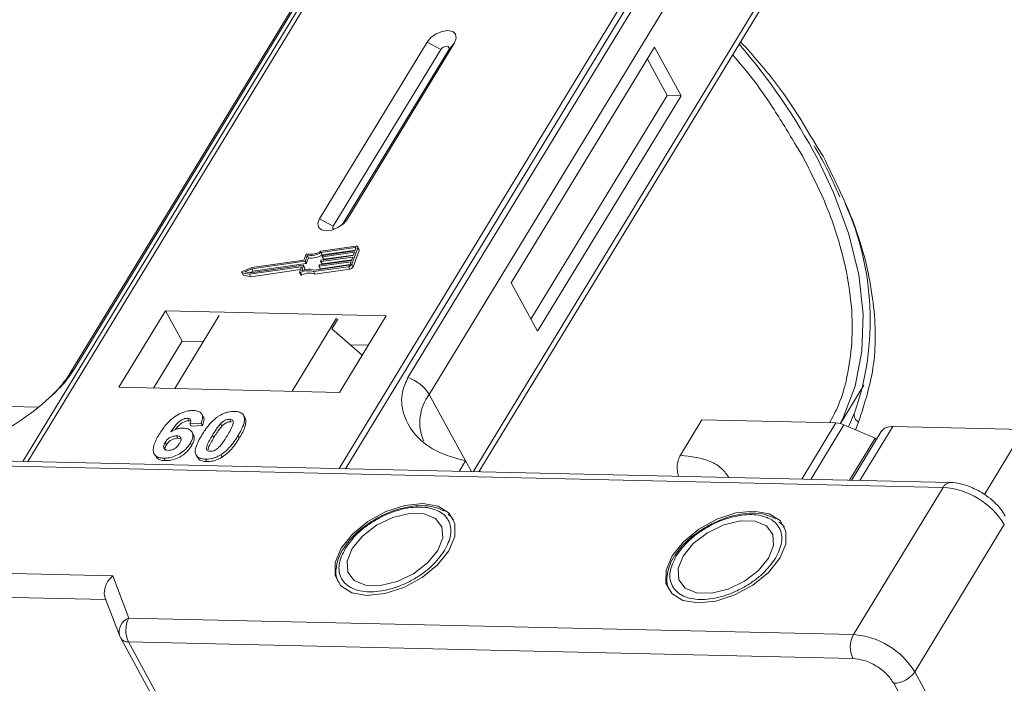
# Model space of a CAD drawing. Header units: millimetres. Extents: x 207 to 1682, y 260 to 1293.
# Tile 68 of 84: x 1186 to 1237, y 1176 to 1210. Entities that reach past the tile are written whole.
import ezdxf

# ---------------------------------------------------------------- set-up
doc = ezdxf.new("R2010")
doc.units = ezdxf.units.MM

msp = doc.modelspace()

# ---------------------------------------------------------------- linework, layer by layer
at = {"color": 7, "linetype": 'Continuous', "lineweight": 15}
for p, q in [((1207.489, 1223.034), (1185.7, 1187.225)), ((1185.969, 1187.219), (1207.775, 1223.055)), ((1223.992, 1222.683), (1202.186, 1186.846)), ((1202.519, 1186.839), (1224.308, 1222.648)), ((1188.366, 1191.989), (1203.679, 1217.155)), ((1203.465, 1216.968), (1188.152, 1191.803)), ((1221.083, 1216.756), (1205.77, 1191.59)), ((1206.878, 1190.713), (1222.191, 1215.878)), ((1224.432, 1211.781), (1209.163, 1186.686)), ((1209.46, 1186.679), (1224.466, 1211.34)), ((1206.762, 1209.075), (1201.159, 1199.868)), ((1202.596, 1199.835), (1208.198, 1209.042)), ((1206.762, 1209.075), (1207.482, 1208.685)), ((1208.198, 1209.042), (1207.892, 1208.676)), ((1207.482, 1208.685), (1201.88, 1199.478)), ((1202.34, 1199.552), (1207.892, 1208.676)), ((1218.614, 1208.803), (1211.144, 1196.527)), ((1219.994, 1206.282), (1218.614, 1208.803)), ((1219.275, 1206.298), (1218.241, 1208.189)), ((1212.179, 1194.636), (1219.275, 1206.298)), ((1212.524, 1194.006), (1219.994, 1206.282)), ((1219.994, 1206.282), (1219.275, 1206.298)), ((1226.006, 1203.656), (1226.319, 1203.147)), ((1227.397, 1203.122), (1227.096, 1203.589)), ((1227.999, 1201.588), (1228.269, 1201.004)), ((1201.88, 1199.478), (1201.159, 1199.868)), ((1202.596, 1199.835), (1202.407, 1199.61)), ((1203.052, 1198.435), (1201.236, 1198.177)), ((1203.027, 1198.364), (1201.239, 1198.11)), ((1201.308, 1197.984), (1203.021, 1198.227)), ((1201.349, 1197.958), (1203.009, 1198.193)), ((1202.846, 1197.497), (1203.152, 1198.348)), ((1202.915, 1197.371), (1203.221, 1198.222)), ((1203.009, 1198.193), (1203.06, 1198.335)), ((1203.053, 1198.316), (1203.027, 1198.364)), ((1203.219, 1198.277), (1203.15, 1198.403)), ((1203.152, 1198.348), (1203.221, 1198.222)), ((1200.395, 1197.654), (1197.635, 1197.262)), ((1200.351, 1197.715), (1197.642, 1197.33)), ((1200.45, 1197.989), (1200.351, 1197.715)), ((1200.464, 1197.528), (1200.395, 1197.654)), ((1200.522, 1197.949), (1200.424, 1197.675)), ((1200.493, 1197.549), (1200.424, 1197.675)), ((1200.493, 1197.549), (1200.591, 1197.823)), ((1200.591, 1197.823), (1200.522, 1197.949)), ((1202.805, 1197.626), (1201.145, 1197.39)), ((1201.17, 1197.461), (1202.831, 1197.697)), ((1201.218, 1197.653), (1201.23, 1197.688)), ((1201.218, 1197.644), (1201.287, 1197.518)), ((1202.894, 1197.874), (1201.234, 1197.638)), ((1201.303, 1197.512), (1201.234, 1197.638)), ((1201.308, 1197.984), (1201.239, 1198.11)), ((1201.26, 1197.709), (1202.92, 1197.945)), ((1201.303, 1197.512), (1202.843, 1197.731)), ((1201.307, 1197.901), (1201.319, 1197.937)), ((1201.307, 1197.892), (1201.376, 1197.766)), ((1202.984, 1198.122), (1201.323, 1197.887)), ((1201.392, 1197.761), (1201.323, 1197.887)), ((1201.392, 1197.761), (1202.932, 1197.979)), ((1202.754, 1197.484), (1202.805, 1197.626)), ((1202.831, 1197.697), (1202.894, 1197.874)), ((1202.92, 1197.945), (1202.984, 1198.122)), ((1197.642, 1197.33), (1197.15, 1197.123)), ((1197.635, 1197.262), (1197.274, 1197.11)), ((1197.515, 1196.976), (1200.201, 1197.357)), ((1197.518, 1197.058), (1197.704, 1197.136)), ((1197.559, 1197.049), (1200.318, 1197.441)), ((1197.584, 1196.849), (1200.173, 1197.217)), ((1197.704, 1197.136), (1197.635, 1197.262)), ((1197.704, 1197.136), (1200.464, 1197.528)), ((1200.218, 1197.343), (1200.125, 1197.086)), ((1200.214, 1197.333), (1200.201, 1197.357)), ((1200.335, 1197.426), (1200.236, 1197.152)), ((1200.403, 1197.31), (1200.334, 1197.436)), ((1200.404, 1197.3), (1200.335, 1197.426)), ((1200.366, 1197.195), (1200.404, 1197.3)), ((1200.854, 1197.113), (1202.67, 1197.371)), ((1200.923, 1196.987), (1200.854, 1197.113)), ((1200.908, 1197.188), (1202.696, 1197.442)), ((1200.923, 1196.987), (1202.739, 1197.245)), ((1201.128, 1197.405), (1201.141, 1197.44)), ((1201.129, 1197.395), (1201.198, 1197.269)), ((1201.214, 1197.264), (1201.145, 1197.39)), ((1201.214, 1197.264), (1202.754, 1197.483)), ((1202.67, 1197.371), (1202.739, 1197.245)), ((1202.915, 1197.371), (1202.846, 1197.497)), ((1197.111, 1197.068), (1197.18, 1196.942)), ((1197.127, 1197.058), (1197.515, 1196.976)), ((1197.196, 1196.932), (1197.127, 1197.058)), ((1197.196, 1196.932), (1197.584, 1196.849)), ((1197.274, 1197.11), (1197.559, 1197.049)), ((1197.584, 1196.849), (1197.515, 1196.976)), ((1200.126, 1197.068), (1200.195, 1196.942)), ((1200.248, 1196.937), (1200.179, 1197.063)), ((1211.144, 1196.527), (1212.524, 1194.006)), ((1193.143, 1195.073), (1190.716, 1191.084)), ((1204.636, 1194.81), (1193.143, 1195.073)), ((1193.143, 1195.073), (1194.006, 1193.497)), ((1195.941, 1194.822), (1193.625, 1191.017)), ((1199.731, 1190.877), (1202.046, 1194.682)), ((1202.109, 1194.628), (1201.81, 1194.137)), ((1202.209, 1190.82), (1204.636, 1194.81)), ((1201.81, 1194.137), (1203.392, 1192.764)), ((1194.006, 1193.497), (1192.512, 1191.042)), ((1195.119, 1193.472), (1194.006, 1193.497)), ((1203.703, 1193.275), (1202.779, 1193.296)), ((1190.716, 1191.084), (1202.209, 1190.82)), ((1228.3, 1189.19), (1229.52, 1191.195)), ((1206.878, 1190.713), (1208.774, 1187.246)), ((1186.475, 1190.055), (1183.977, 1190.113)), ((1194.28, 1189.467), (1194.349, 1189.341)), ((1195.103, 1189.555), (1195.034, 1189.681)), ((1197.164, 1189.677), (1197.158, 1189.688)), ((1197.237, 1189.558), (1197.306, 1189.432)), ((1229.028, 1189.752), (1228.723, 1189.025)), ((1229.048, 1189.791), (1229.028, 1189.752)), ((1194.999, 1189.215), (1194.415, 1189.176)), ((1194.415, 1189.176), (1194.484, 1189.05)), ((1194.484, 1189.05), (1195.067, 1189.089)), ((1194.999, 1189.215), (1195.067, 1189.089)), ((1196.081, 1189.057), (1196.012, 1189.183)), ((1196.484, 1189.416), (1196.553, 1189.29)), ((1219.96, 1187.544), (1221.08, 1189.386)), ((1221.08, 1189.386), (1228.064, 1189.226)), ((1228.064, 1189.226), (1226.28, 1186.294)), ((1228.483, 1189.127), (1226.752, 1186.283)), ((1228.483, 1189.127), (1230.114, 1188.432)), ((1229.079, 1188.873), (1229.247, 1189.275)), ((1229.317, 1186.224), (1231.026, 1189.033)), ((1237.85, 1188.876), (1231.026, 1189.033)), ((1193.715, 1188.554), (1193.784, 1188.428)), ((1194.593, 1188.608), (1194.524, 1188.734)), ((1195.589, 1188.59), (1195.658, 1188.464)), ((1196.915, 1188.56), (1196.984, 1188.433)), ((1228.778, 1186.236), (1230.114, 1188.432)), ((1230.416, 1188.774), (1228.87, 1186.234)), ((1230.158, 1188.35), (1230.114, 1188.432)), ((1237.85, 1188.876), (1235.797, 1185.502)), ((1193.117, 1188.21), (1193.186, 1188.084)), ((1194.436, 1188.169), (1194.505, 1188.042)), ((1192.551, 1187.619), (1192.62, 1187.492)), ((1193.045, 1187.389), (1193.114, 1187.263)), ((1194.739, 1187.552), (1194.808, 1187.426)), ((1196.027, 1187.573), (1196.096, 1187.447)), ((1234.01, 1186.116), (1182.952, 1187.288)), ((1183.049, 1187.028), (1233.645, 1185.867)), ((1195.22, 1187.339), (1195.289, 1187.213)), ((1208.774, 1187.246), (1208.444, 1186.703)), ((1208.774, 1187.246), (1209.08, 1186.688)), ((1233.645, 1185.867), (1228.976, 1178.194)), ((1208.052, 1184.293), (1207.856, 1184.468)), ((1208.082, 1184.273), (1208.15, 1184.182)), ((1225.292, 1183.897), (1225.096, 1184.072)), ((1225.322, 1183.878), (1225.39, 1183.787)), ((1232.166, 1176.254), (1236.834, 1183.926)), ((1202.556, 1182.878), (1202.449, 1182.727)), ((1219.796, 1182.483), (1219.688, 1182.331)), ((1190.389, 1181.258), (1164.917, 1181.842)), ((1191.236, 1179.06), (1190.389, 1181.258)), ((1164.889, 1180.598), (1190.024, 1180.022)), ((1189.997, 1180.093), (1190.76, 1178.113)), ((1228.976, 1178.194), (1191.236, 1179.06)), ((1190.793, 1178.043), (1190.76, 1178.113)), ((1190.793, 1178.043), (1190.809, 1178.008)), ((1190.809, 1178.008), (1213.226, 1137.033)), ((1191.208, 1177.816), (1228.948, 1176.95)), ((1191.208, 1177.816), (1213.625, 1136.841)), ((1253.203, 1137.8), (1232.166, 1176.254)), ((1231.074, 1175.656), (1252.112, 1137.203))]:
    msp.add_line(p, q, dxfattribs=at)
at = {"color": 7, "linetype": 'Continuous', "lineweight": 15, "flags": 128}
for points in [[(1208.198, 1209.042), (1208.287, 1209.279), (1208.252, 1209.481), (1208.1, 1209.62), (1207.854, 1209.673), (1207.55, 1209.632), (1207.236, 1209.505), (1206.959, 1209.309), (1206.762, 1209.075)], [(1207.892, 1208.676), (1207.917, 1208.743), (1207.907, 1208.801), (1207.864, 1208.84), (1207.793, 1208.856), (1207.707, 1208.844), (1207.618, 1208.808), (1207.539, 1208.752), (1207.482, 1208.685)], [(1228.282, 1189.195), (1228.415, 1189.457), (1229.06, 1191.138), (1229.418, 1192.96), (1229.484, 1194.904), (1229.257, 1196.947), (1228.741, 1199.067), (1227.941, 1201.241), (1227.097, 1203.012)], [(1201.159, 1199.868), (1201.071, 1199.632), (1201.106, 1199.43), (1201.258, 1199.291), (1201.504, 1199.238), (1201.808, 1199.279), (1202.122, 1199.406), (1202.399, 1199.602), (1202.596, 1199.835)], [(1201.88, 1199.478), (1201.855, 1199.411), (1201.865, 1199.353), (1201.908, 1199.314), (1201.913, 1199.312)], [(1203.06, 1198.335), (1203.062, 1198.342), (1203.061, 1198.348), (1203.059, 1198.354), (1203.056, 1198.358), (1203.05, 1198.362), (1203.043, 1198.364), (1203.036, 1198.365), (1203.027, 1198.364)], [(1203.052, 1198.435), (1203.078, 1198.437), (1203.102, 1198.434), (1203.122, 1198.428), (1203.138, 1198.418), (1203.15, 1198.404), (1203.156, 1198.387), (1203.156, 1198.369), (1203.152, 1198.348)], [(1201.234, 1197.638), (1201.23, 1197.638), (1201.226, 1197.638), (1201.222, 1197.64), (1201.22, 1197.641), (1201.218, 1197.644), (1201.217, 1197.646), (1201.217, 1197.649), (1201.218, 1197.653)], [(1201.323, 1197.887), (1201.319, 1197.886), (1201.315, 1197.887), (1201.312, 1197.888), (1201.309, 1197.889), (1201.307, 1197.892), (1201.306, 1197.895), (1201.306, 1197.898), (1201.307, 1197.901)], [(1197.127, 1197.058), (1197.117, 1197.062), (1197.111, 1197.068), (1197.109, 1197.077), (1197.111, 1197.086), (1197.116, 1197.097), (1197.125, 1197.107), (1197.137, 1197.116), (1197.15, 1197.123)], [(1200.201, 1197.357), (1200.205, 1197.357), (1200.209, 1197.357), (1200.213, 1197.356), (1200.215, 1197.354), (1200.217, 1197.352), (1200.218, 1197.349), (1200.218, 1197.346), (1200.218, 1197.343)], [(1200.318, 1197.441), (1200.322, 1197.441), (1200.326, 1197.441), (1200.33, 1197.44), (1200.332, 1197.438), (1200.334, 1197.436), (1200.335, 1197.433), (1200.335, 1197.43), (1200.335, 1197.426)], [(1201.145, 1197.39), (1201.141, 1197.39), (1201.137, 1197.39), (1201.133, 1197.391), (1201.131, 1197.393), (1201.129, 1197.395), (1201.128, 1197.398), (1201.128, 1197.401), (1201.128, 1197.405)], [(1200.179, 1197.063), (1200.168, 1197.059), (1200.156, 1197.057), (1200.145, 1197.057), (1200.136, 1197.059), (1200.129, 1197.063), (1200.125, 1197.07), (1200.124, 1197.077), (1200.125, 1197.086)], [(1200.195, 1196.942), (1200.198, 1196.937), (1200.205, 1196.933), (1200.214, 1196.931), (1200.225, 1196.931), (1200.236, 1196.933), (1200.248, 1196.937)], [(1206.549, 1185.026), (1205.612, 1184.929), (1204.624, 1184.607), (1203.682, 1184.091), (1202.878, 1183.433), (1202.291, 1182.696), (1201.978, 1181.954), (1201.97, 1181.277), (1202.267, 1180.733), (1202.841, 1180.375), (1203.636, 1180.238), (1204.573, 1180.336), (1205.561, 1180.658), (1206.503, 1181.173), (1207.307, 1181.831), (1207.894, 1182.568), (1208.207, 1183.311), (1208.215, 1183.987), (1207.917, 1184.531), (1207.343, 1184.889), (1206.549, 1185.026)], [(1202.866, 1182.683), (1202.604, 1182.029), (1202.642, 1181.448), (1202.976, 1181.01), (1203.565, 1180.767), (1204.339, 1180.749), (1205.203, 1180.959), (1206.054, 1181.37), (1206.789, 1181.933), (1207.319, 1182.581), (1207.581, 1183.235), (1207.542, 1183.816), (1207.208, 1184.254), (1206.619, 1184.497), (1205.846, 1184.515), (1204.982, 1184.306), (1204.131, 1183.894), (1203.396, 1183.331), (1202.866, 1182.683)], [(1223.788, 1184.63), (1222.851, 1184.533), (1221.864, 1184.211), (1220.922, 1183.696), (1220.118, 1183.037), (1219.53, 1182.301), (1219.217, 1181.558), (1219.209, 1180.882), (1219.507, 1180.338), (1220.081, 1179.98), (1220.875, 1179.843), (1221.812, 1179.94), (1222.8, 1180.262), (1223.742, 1180.778), (1224.546, 1181.436), (1225.133, 1182.172), (1225.446, 1182.915), (1225.454, 1183.592), (1225.157, 1184.135), (1224.583, 1184.493), (1223.788, 1184.63)], [(1220.105, 1182.288), (1219.843, 1181.634), (1219.882, 1181.053), (1220.216, 1180.614), (1220.805, 1180.372), (1221.578, 1180.354), (1222.442, 1180.563), (1223.293, 1180.974), (1224.028, 1181.538), (1224.559, 1182.185), (1224.82, 1182.839), (1224.782, 1183.421), (1224.448, 1183.859), (1223.859, 1184.102), (1223.085, 1184.119), (1222.221, 1183.91), (1221.37, 1183.499), (1220.635, 1182.935), (1220.105, 1182.288)]]:
    msp.add_lwpolyline(points, dxfattribs=at)
at = {"color": 7, "linetype": 'Continuous', "lineweight": 15}
for centre, radius, start, end in [((1198.307, 1187.688), 32.614, 28.0253, 40.7284), ((1215.127, 1194.586), 14.723, 340.9924, 24.3504), ((1200.693, 1199.014), 0.998, 260.3986, 302.9491), ((1203.16, 1198.248), 0.0661, 336.9348, 26.0002), ((1200.39, 1197.692), 0.0381, 277.4207, 333.8527), ((1200.516, 1197.958), 0.0736, 81.7629, 154.647), ((1200.636, 1199.117), 1.173, 264.4424, 300.9301), ((1200.705, 1198.991), 1.173, 264.4424, 300.9301), ((1201.264, 1197.671), 0.0381, 97.4207, 153.8527), ((1201.354, 1197.92), 0.0381, 97.4207, 153.8527), ((1201.388, 1197.775), 0.0149, 216.6597, 287.1115), ((1200.572, 1196.344), 0.819, 69.8549, 118.6145), ((1200.617, 1196.329), 0.907, 71.2927, 114.8085), ((1200.394, 1197.305), 0.011, 336.9348, 26.0002), ((1200.459, 1197.565), 0.0381, 277.4207, 333.8527), ((1201.175, 1197.423), 0.0381, 97.4207, 153.8527), ((1201.21, 1197.278), 0.0149, 216.6597, 287.1115), ((1201.299, 1197.526), 0.0149, 216.6597, 287.1115), ((1202.641, 1197.598), 0.229, 277.4207, 333.8527), ((1202.686, 1197.518), 0.0762, 277.4207, 333.8527), ((1202.71, 1197.472), 0.229, 277.4207, 333.8527), ((1197.198, 1196.953), 0.0212, 210.2186, 262.8226), ((1200.641, 1196.218), 0.819, 69.8549, 118.6145), ((1188.564, 1191.546), 0.486, 114.0436, 148.1804), ((1205.128, 1189.64), 2.052, 31.4947, 71.765), ((1208.824, 1189.25), 2.434, 143.0587, 202.974), ((1229.4, 1189.634), 0.39, 162.4358, 246.9533), ((1228.015, 1188.072), 1.154, 66.0507, 87.522), ((1230.946, 1188.374), 0.664, 83.0653, 142.99), ((1234.03, 1185.695), 0.422, 92.683, 155.9406), ((1233.367, 1181.819), 4.057, 31.2883, 86.0774), ((1191.515, 1178.327), 0.784, 110.787, 195.8296), ((1192.422, 1178.411), 1.352, 151.2883, 206.0774), ((1230.162, 1177.545), 1.352, 151.2883, 206.0774), ((1228.699, 1174.147), 4.057, 31.2883, 86.0774), ((1191.171, 1178.25), 0.436, 213.8439, 274.842), ((1231.044, 1177.009), 1.353, 271.2925, 326.0732)]:
    msp.add_arc(centre, radius, start, end, dxfattribs=at)
msp.add_ellipse((1190.734, 1180.628), major_axis=(0.549, 0.781), ratio=0.715737, start_param=1.232087, end_param=2.802883, dxfattribs=at)
for points, knots in [([(1227.096, 1203.589), (1226.447, 1204.694), (1225.35, 1206.563), (1223.753, 1208.36), (1223.1, 1209.096)], [0, 0, 0, 0, 0.591061, 1, 1, 1, 1]), ([(1222.679, 1208.403), (1222.721, 1208.357), (1223.525, 1207.474), (1224.679, 1205.876), (1225.603, 1204.331), (1226.006, 1203.656)], [0, 0, 0, 0, 0.030404, 0.5765971, 1, 1, 1, 1]), ([(1226.93, 1203.665), (1227.156, 1203.275), (1227.56, 1202.58), (1227.864, 1201.891), (1227.999, 1201.588)], [0, 0, 0, 0, 0.560181, 1, 1, 1, 1]), ([(1226.319, 1203.147), (1226.748, 1202.302), (1227.618, 1200.586), (1228.458, 1198.024), (1228.884, 1195.69), (1228.945, 1193.62), (1228.718, 1191.823), (1228.326, 1190.347), (1227.897, 1189.535), (1227.737, 1189.233)], [0, 0, 0, 0, 0.16408, 0.333248, 0.507181, 0.643138, 0.779117, 0.917968, 1, 1, 1, 1]), ([(1229.247, 1189.275), (1229.564, 1190.258), (1230.203, 1192.238), (1230.094, 1195.682), (1229.254, 1199.34), (1228.012, 1201.868), (1227.397, 1203.122)], [0, 0, 0, 0, 0.248086, 0.5, 0.751914, 1, 1, 1, 1]), ([(1182.197, 1187.856), (1182.715, 1187.993), (1183.752, 1188.267), (1185.499, 1189.237), (1186.936, 1190.347), (1187.901, 1191.312), (1188.24, 1191.806), (1188.366, 1191.989)], [0, 0, 0, 0, 0.2490962, 0.4982428, 0.745205, 0.90541, 1, 1, 1, 1]), ([(1188.149, 1191.802), (1188.146, 1191.795), (1188.052, 1191.612), (1187.737, 1191.209), (1187.336, 1190.751), (1187.043, 1190.496), (1186.965, 1190.428)], [0, 0, 0, 0, 0.014876, 0.423831, 0.846052, 1, 1, 1, 1]), ([(1205.77, 1191.59), (1205.659, 1191.343), (1205.374, 1190.714), (1205.483, 1189.696), (1206.041, 1188.621), (1207.131, 1187.702), (1208.229, 1187.398), (1208.774, 1187.246)], [0, 0, 0, 0, 0.125713, 0.321276, 0.524466, 0.763484, 1, 1, 1, 1]), ([(1192.816, 1188.637), (1192.868, 1188.719), (1193.025, 1188.965), (1193.297, 1189.305), (1193.687, 1189.612), (1194.049, 1189.792), (1194.366, 1189.871), (1194.538, 1189.873), (1194.6, 1189.874)], [0, 0, 0, 0, 0.142337, 0.429127, 0.589943, 0.751205, 0.909895, 1, 1, 1, 1]), ([(1194.28, 1189.467), (1194.239, 1189.464), (1194.157, 1189.459), (1194.011, 1189.4), (1193.845, 1189.297), (1193.631, 1189.077), (1193.502, 1188.893), (1193.413, 1188.768)], [0, 0, 0, 0, 0.112049, 0.22438, 0.370115, 0.570276, 1, 1, 1, 1]), ([(1194.415, 1189.176), (1194.435, 1189.224), (1194.466, 1189.299), (1194.455, 1189.39), (1194.41, 1189.441), (1194.344, 1189.463), (1194.298, 1189.466), (1194.28, 1189.467)], [0, 0, 0, 0, 0.33384, 0.524547, 0.716372, 0.891824, 1, 1, 1, 1]), ([(1194.6, 1189.874), (1194.694, 1189.866), (1194.863, 1189.85), (1195.019, 1189.732), (1195.089, 1189.558), (1195.061, 1189.374), (1195.012, 1189.251), (1194.999, 1189.215)], [0, 0, 0, 0, 0.2426908, 0.4390024, 0.635006, 0.8950587, 1, 1, 1, 1]), ([(1195.04, 1188.608), (1195.091, 1188.689), (1195.208, 1188.875), (1195.457, 1189.198), (1195.715, 1189.454), (1195.905, 1189.577), (1195.926, 1189.591)], [0, 0, 0, 0, 0.237381, 0.538918, 0.949082, 1, 1, 1, 1]), ([(1195.067, 1189.089), (1195.095, 1189.169), (1195.149, 1189.33), (1195.156, 1189.497), (1195.103, 1189.55), (1195.099, 1189.553)], [0, 0, 0, 0, 0.4817849, 0.9693075, 1, 1, 1, 1]), ([(1195.926, 1189.591), (1195.977, 1189.621), (1196.08, 1189.682), (1196.244, 1189.75), (1196.411, 1189.798), (1196.546, 1189.819), (1196.654, 1189.826), (1196.706, 1189.825), (1196.733, 1189.825)], [0, 0, 0, 0, 0.193776, 0.3936, 0.587864, 0.788908, 0.894169, 1, 1, 1, 1]), ([(1196.733, 1189.825), (1196.78, 1189.823), (1196.875, 1189.818), (1197.001, 1189.788), (1197.109, 1189.737), (1197.176, 1189.674), (1197.216, 1189.612), (1197.23, 1189.576), (1197.237, 1189.558)], [0, 0, 0, 0, 0.192627, 0.388684, 0.582013, 0.783201, 0.891038, 1, 1, 1, 1]), ([(1197.237, 1189.558), (1197.245, 1189.524), (1197.261, 1189.456), (1197.25, 1189.312), (1197.204, 1189.129), (1197.116, 1188.925), (1197.019, 1188.734), (1196.95, 1188.618), (1196.915, 1188.56)], [0, 0, 0, 0, 0.118432, 0.239329, 0.449434, 0.664178, 0.83182, 1, 1, 1, 1]), ([(1196.984, 1188.433), (1197.032, 1188.515), (1197.14, 1188.698), (1197.276, 1189), (1197.344, 1189.261), (1197.314, 1189.397), (1197.306, 1189.432)], [0, 0, 0, 0, 0.2367747, 0.5279276, 0.8783337, 1, 1, 1, 1]), ([(1197.306, 1189.432), (1197.294, 1189.464), (1197.276, 1189.512), (1197.237, 1189.548), (1197.224, 1189.56)], [0, 0, 0, 0, 0.667997, 1, 1, 1, 1]), ([(1193.413, 1188.768), (1193.465, 1188.796), (1193.569, 1188.855), (1193.708, 1188.909), (1193.818, 1188.937), (1193.899, 1188.953), (1193.98, 1188.961), (1194.032, 1188.961), (1194.058, 1188.961)], [0, 0, 0, 0, 0.243654, 0.49576, 0.617892, 0.741503, 0.870025, 1, 1, 1, 1]), ([(1193.659, 1188.885), (1193.659, 1188.885), (1193.716, 1188.963), (1193.819, 1189.082), (1193.996, 1189.229), (1194.147, 1189.306), (1194.269, 1189.339), (1194.327, 1189.34), (1194.349, 1189.341)], [0, 0, 0, 0, 0.000071, 0.368569, 0.571075, 0.774891, 0.911654, 1, 1, 1, 1]), ([(1194.058, 1188.961), (1194.151, 1188.951), (1194.337, 1188.932), (1194.507, 1188.793), (1194.585, 1188.604), (1194.555, 1188.385), (1194.473, 1188.235), (1194.436, 1188.169)], [0, 0, 0, 0, 0.210216, 0.421975, 0.620016, 0.831037, 1, 1, 1, 1]), ([(1194.349, 1189.341), (1194.388, 1189.339), (1194.431, 1189.338), (1194.456, 1189.319), (1194.459, 1189.317)], [0, 0, 0, 0, 0.900108, 1, 1, 1, 1]), ([(1195.589, 1188.59), (1195.614, 1188.631), (1195.665, 1188.713), (1195.737, 1188.824), (1195.804, 1188.923), (1195.868, 1189.01), (1195.934, 1189.097), (1195.986, 1189.154), (1196.012, 1189.183)], [0, 0, 0, 0, 0.20527, 0.410616, 0.557148, 0.703844, 0.851475, 1, 1, 1, 1]), ([(1195.658, 1188.464), (1195.683, 1188.505), (1195.734, 1188.587), (1195.806, 1188.698), (1195.873, 1188.797), (1195.937, 1188.884), (1196.003, 1188.971), (1196.055, 1189.028), (1196.081, 1189.057)], [0, 0, 0, 0, 0.20527, 0.410616, 0.557148, 0.703844, 0.851475, 1, 1, 1, 1]), ([(1196.012, 1189.183), (1196.055, 1189.225), (1196.124, 1189.293), (1196.249, 1189.368), (1196.362, 1189.407), (1196.44, 1189.416), (1196.479, 1189.416), (1196.484, 1189.416)], [0, 0, 0, 0, 0.334804, 0.542561, 0.750382, 0.970721, 1, 1, 1, 1]), ([(1196.081, 1189.057), (1196.124, 1189.099), (1196.193, 1189.167), (1196.318, 1189.242), (1196.431, 1189.281), (1196.509, 1189.29), (1196.548, 1189.29), (1196.553, 1189.29)], [0, 0, 0, 0, 0.334804, 0.542561, 0.750382, 0.970721, 1, 1, 1, 1]), ([(1196.484, 1189.416), (1196.523, 1189.412), (1196.592, 1189.404), (1196.656, 1189.356), (1196.683, 1189.268), (1196.654, 1189.1), (1196.532, 1188.856), (1196.419, 1188.667), (1196.363, 1188.572)], [0, 0, 0, 0, 0.105646, 0.186221, 0.267042, 0.431541, 0.712708, 1, 1, 1, 1]), ([(1193.045, 1187.389), (1192.952, 1187.397), (1192.765, 1187.415), (1192.582, 1187.544), (1192.486, 1187.736), (1192.514, 1188.069), (1192.665, 1188.383), (1192.795, 1188.601), (1192.816, 1188.637)], [0, 0, 0, 0, 0.148269, 0.297647, 0.442421, 0.607851, 0.935658, 1, 1, 1, 1]), ([(1193.117, 1188.21), (1193.151, 1188.26), (1193.208, 1188.344), (1193.336, 1188.446), (1193.465, 1188.511), (1193.597, 1188.551), (1193.677, 1188.553), (1193.715, 1188.554)], [0, 0, 0, 0, 0.276721, 0.45687, 0.637007, 0.824068, 1, 1, 1, 1]), ([(1193.186, 1188.084), (1193.22, 1188.134), (1193.277, 1188.218), (1193.405, 1188.32), (1193.534, 1188.385), (1193.666, 1188.425), (1193.746, 1188.427), (1193.784, 1188.428)], [0, 0, 0, 0, 0.276721, 0.45687, 0.637007, 0.824068, 1, 1, 1, 1]), ([(1193.715, 1188.554), (1193.762, 1188.55), (1193.848, 1188.542), (1193.928, 1188.481), (1193.963, 1188.396), (1193.939, 1188.282), (1193.893, 1188.2), (1193.869, 1188.157)], [0, 0, 0, 0, 0.213757, 0.394944, 0.576585, 0.777311, 1, 1, 1, 1]), ([(1193.784, 1188.428), (1193.833, 1188.425), (1193.901, 1188.421), (1193.939, 1188.389), (1193.95, 1188.38)], [0, 0, 0, 0, 0.7157183, 1, 1, 1, 1]), ([(1194.505, 1188.042), (1194.548, 1188.125), (1194.635, 1188.29), (1194.655, 1188.489), (1194.6, 1188.575), (1194.582, 1188.602)], [0, 0, 0, 0, 0.401791, 0.807526, 1, 1, 1, 1]), ([(1195.22, 1187.339), (1195.127, 1187.347), (1194.939, 1187.364), (1194.759, 1187.492), (1194.669, 1187.689), (1194.73, 1188.068), (1194.913, 1188.387), (1195.04, 1188.608)], [0, 0, 0, 0, 0.1475277, 0.2965695, 0.43214, 0.6087374, 1, 1, 1, 1]), ([(1195.469, 1187.748), (1195.423, 1187.754), (1195.349, 1187.764), (1195.288, 1187.819), (1195.271, 1187.913), (1195.306, 1188.082), (1195.43, 1188.321), (1195.536, 1188.5), (1195.589, 1188.59)], [0, 0, 0, 0, 0.125351, 0.202197, 0.279182, 0.459742, 0.727968, 1, 1, 1, 1]), ([(1195.36, 1187.832), (1195.364, 1187.864), (1195.378, 1187.979), (1195.502, 1188.196), (1195.606, 1188.374), (1195.658, 1188.464)], [0, 0, 0, 0, 0.159501, 0.57679, 1, 1, 1, 1]), ([(1196.363, 1188.572), (1196.337, 1188.531), (1196.287, 1188.449), (1196.215, 1188.339), (1196.148, 1188.24), (1196.085, 1188.153), (1196.018, 1188.066), (1195.967, 1188.01), (1195.941, 1187.981)], [0, 0, 0, 0, 0.205942, 0.411959, 0.558149, 0.704502, 0.851801, 1, 1, 1, 1]), ([(1196.915, 1188.56), (1196.864, 1188.478), (1196.747, 1188.292), (1196.502, 1187.973), (1196.245, 1187.717), (1196.054, 1187.591), (1196.027, 1187.573)], [0, 0, 0, 0, 0.236629, 0.537361, 0.932986, 1, 1, 1, 1]), ([(1196.096, 1187.447), (1196.144, 1187.48), (1196.242, 1187.546), (1196.406, 1187.686), (1196.581, 1187.868), (1196.743, 1188.071), (1196.876, 1188.26), (1196.948, 1188.376), (1196.984, 1188.433)], [0, 0, 0, 0, 0.11827, 0.23888, 0.450732, 0.667209, 0.83334, 1, 1, 1, 1]), ([(1193.283, 1187.798), (1193.237, 1187.804), (1193.145, 1187.815), (1193.062, 1187.889), (1193.03, 1187.988), (1193.057, 1188.101), (1193.097, 1188.174), (1193.117, 1188.21)], [0, 0, 0, 0, 0.207905, 0.419981, 0.630626, 0.821735, 1, 1, 1, 1]), ([(1194.436, 1188.169), (1194.38, 1188.086), (1194.268, 1187.921), (1194.007, 1187.689), (1193.69, 1187.51), (1193.351, 1187.399), (1193.147, 1187.392), (1193.045, 1187.389)], [0, 0, 0, 0, 0.197831, 0.3973, 0.59891, 0.798741, 1, 1, 1, 1]), ([(1193.131, 1187.794), (1193.121, 1187.818), (1193.098, 1187.871), (1193.126, 1187.975), (1193.166, 1188.048), (1193.186, 1188.084)], [0, 0, 0, 0, 0.296139, 0.660307, 1, 1, 1, 1]), ([(1193.114, 1187.263), (1193.215, 1187.266), (1193.416, 1187.273), (1193.746, 1187.379), (1194.057, 1187.551), (1194.327, 1187.781), (1194.445, 1187.954), (1194.505, 1188.042)], [0, 0, 0, 0, 0.198208, 0.398397, 0.584963, 0.787074, 1, 1, 1, 1]), ([(1193.869, 1188.157), (1193.834, 1188.105), (1193.778, 1188.02), (1193.659, 1187.911), (1193.539, 1187.846), (1193.408, 1187.803), (1193.328, 1187.8), (1193.283, 1187.798)], [0, 0, 0, 0, 0.288697, 0.463553, 0.639942, 0.801808, 1, 1, 1, 1]), ([(1195.941, 1187.981), (1195.898, 1187.94), (1195.829, 1187.872), (1195.705, 1187.796), (1195.593, 1187.758), (1195.515, 1187.748), (1195.475, 1187.748), (1195.469, 1187.748)], [0, 0, 0, 0, 0.333678, 0.540413, 0.747264, 0.961209, 1, 1, 1, 1]), ([(1192.631, 1187.499), (1192.66, 1187.451), (1192.726, 1187.341), (1192.917, 1187.274), (1193.066, 1187.265), (1193.114, 1187.263)], [0, 0, 0, 0, 0.338595, 0.784132, 1, 1, 1, 1]), ([(1194.821, 1187.434), (1194.841, 1187.396), (1194.894, 1187.298), (1195.073, 1187.228), (1195.227, 1187.217), (1195.289, 1187.213)], [0, 0, 0, 0, 0.2754092, 0.7103646, 1, 1, 1, 1]), ([(1196.027, 1187.573), (1195.976, 1187.543), (1195.873, 1187.482), (1195.709, 1187.414), (1195.542, 1187.366), (1195.406, 1187.345), (1195.299, 1187.338), (1195.246, 1187.339), (1195.22, 1187.339)], [0, 0, 0, 0, 0.193769, 0.393564, 0.587886, 0.789131, 0.894283, 1, 1, 1, 1]), ([(1195.289, 1187.213), (1195.338, 1187.213), (1195.436, 1187.214), (1195.595, 1187.237), (1195.76, 1187.281), (1195.901, 1187.339), (1196.013, 1187.397), (1196.068, 1187.43), (1196.096, 1187.447)], [0, 0, 0, 0, 0.193594, 0.390501, 0.584817, 0.78683, 0.892868, 1, 1, 1, 1]), ([(1219.96, 1187.544), (1219.922, 1187.468), (1219.845, 1187.317), (1219.792, 1187.023), (1219.798, 1186.727), (1219.832, 1186.527), (1219.868, 1186.445), (1219.87, 1186.441)], [0, 0, 0, 0, 0.2465846, 0.4931691, 0.7397537, 0.9863383, 1, 1, 1, 1]), ([(1222.485, 1186.381), (1222.374, 1186.539), (1222.134, 1186.88), (1221.362, 1187.371), (1220.512, 1187.476), (1219.96, 1187.544)], [0, 0, 0, 0, 0.232888, 0.501331, 1, 1, 1, 1]), ([(1235.665, 1185.596), (1235.402, 1185.735), (1235.036, 1185.929), (1234.481, 1186.069), (1234.19, 1186.129), (1234.016, 1186.115), (1234.01, 1186.114)], [0, 0, 0, 0, 0.488444, 0.677599, 0.988653, 1, 1, 1, 1]), ([(1236.875, 1184.362), (1236.84, 1184.432), (1236.742, 1184.629), (1236.482, 1184.94), (1236.119, 1185.295), (1235.817, 1185.495), (1235.665, 1185.596)], [0, 0, 0, 0, 0.144277, 0.402847, 0.700432, 1, 1, 1, 1]), ([(1202.506, 1182.691), (1202.71, 1182.969), (1203.025, 1183.396), (1203.66, 1183.904), (1204.208, 1184.247), (1204.794, 1184.525), (1205.559, 1184.778), (1206.47, 1184.895), (1207.214, 1184.74), (1207.654, 1184.46), (1207.891, 1184.163), (1208.011, 1183.804), (1208.02, 1183.282), (1207.813, 1182.851), (1207.678, 1182.573)], [0, 0, 0, 0, 0.119721, 0.184837, 0.25, 0.315115, 0.380279, 0.5, 0.619721, 0.684837, 0.75, 0.815115, 0.880279, 1, 1, 1, 1]), ([(1207.677, 1184.628), (1207.505, 1184.709), (1207.148, 1184.877), (1206.514, 1184.937), (1205.908, 1184.886), (1205.357, 1184.765), (1204.79, 1184.58), (1204.402, 1184.385), (1204.191, 1184.279)], [0, 0, 0, 0, 0.19129, 0.397064, 0.559818, 0.686756, 0.830295, 1, 1, 1, 1]), ([(1219.746, 1182.296), (1219.95, 1182.573), (1220.264, 1183.001), (1220.9, 1183.508), (1221.447, 1183.852), (1222.034, 1184.13), (1222.799, 1184.382), (1223.709, 1184.5), (1224.453, 1184.344), (1224.894, 1184.064), (1225.13, 1183.768), (1225.251, 1183.409), (1225.259, 1182.886), (1225.052, 1182.456), (1224.918, 1182.177)], [0, 0, 0, 0, 0.119721, 0.184837, 0.25, 0.315115, 0.380279, 0.5, 0.619721, 0.684837, 0.75, 0.815115, 0.880279, 1, 1, 1, 1]), ([(1224.916, 1184.232), (1224.744, 1184.313), (1224.387, 1184.482), (1223.753, 1184.541), (1223.147, 1184.491), (1222.597, 1184.37), (1222.03, 1184.184), (1221.641, 1183.989), (1221.431, 1183.884)], [0, 0, 0, 0, 0.19129, 0.397064, 0.559818, 0.686756, 0.830295, 1, 1, 1, 1]), ([(1204.191, 1184.279), (1203.91, 1184.108), (1203.516, 1183.868), (1203.031, 1183.442), (1202.744, 1183.154), (1202.599, 1182.941), (1202.556, 1182.878)], [0, 0, 0, 0, 0.431946, 0.604262, 0.884419, 1, 1, 1, 1]), ([(1221.431, 1183.884), (1221.149, 1183.712), (1220.755, 1183.472), (1220.271, 1183.047), (1219.983, 1182.758), (1219.838, 1182.545), (1219.796, 1182.483)], [0, 0, 0, 0, 0.4319464, 0.6042616, 0.8844186, 1, 1, 1, 1]), ([(1202.449, 1182.727), (1202.421, 1182.688), (1202.278, 1182.492), (1202.118, 1182.119), (1202.003, 1181.621), (1202.006, 1181.201), (1202.117, 1180.99), (1202.154, 1180.921)], [0, 0, 0, 0, 0.062547, 0.320218, 0.586185, 0.865747, 1, 1, 1, 1]), ([(1207.678, 1182.573), (1207.474, 1182.296), (1207.16, 1181.868), (1206.524, 1181.36), (1205.977, 1181.017), (1205.39, 1180.739), (1204.626, 1180.486), (1203.715, 1180.369), (1202.971, 1180.524), (1202.53, 1180.804), (1202.294, 1181.101), (1202.173, 1181.46), (1202.165, 1181.983), (1202.372, 1182.413), (1202.506, 1182.691)], [0, 0, 0, 0, 0.119721, 0.184837, 0.25, 0.315115, 0.380279, 0.5, 0.619721, 0.684837, 0.75, 0.815115, 0.880279, 1, 1, 1, 1]), ([(1219.688, 1182.331), (1219.66, 1182.293), (1219.518, 1182.096), (1219.357, 1181.723), (1219.244, 1181.225), (1219.243, 1180.818), (1219.347, 1180.618), (1219.377, 1180.561)], [0, 0, 0, 0, 0.06399, 0.327606, 0.599709, 0.88572, 1, 1, 1, 1]), ([(1224.918, 1182.177), (1224.714, 1181.9), (1224.399, 1181.472), (1223.764, 1180.965), (1223.216, 1180.621), (1222.63, 1180.343), (1221.865, 1180.091), (1220.955, 1179.973), (1220.21, 1180.129), (1219.77, 1180.409), (1219.533, 1180.706), (1219.413, 1181.064), (1219.404, 1181.587), (1219.612, 1182.017), (1219.746, 1182.296)], [0, 0, 0, 0, 0.119721, 0.184837, 0.25, 0.315115, 0.380279, 0.5, 0.619721, 0.684837, 0.75, 0.815115, 0.880279, 1, 1, 1, 1]), ([(1187.175, 1139.409), (1186.21, 1139.46), (1184.25, 1139.564), (1181.092, 1140.122), (1178.042, 1140.927), (1175.179, 1141.921), (1172.549, 1143.021), (1169.936, 1144.304), (1166.517, 1146.247), (1163.289, 1148.486), (1160.367, 1150.932), (1158.17, 1153.018), (1156.047, 1155.357), (1154.12, 1157.905), (1152.564, 1160.433), (1151.358, 1162.953), (1150.511, 1165.476), (1150.096, 1167.776), (1150.038, 1169.813), (1150.252, 1171.588), (1150.734, 1173.254), (1151.741, 1175.298), (1153.265, 1177.021), (1155.24, 1178.365), (1157.075, 1179.251), (1159.311, 1179.935), (1161.931, 1180.36), (1163.825, 1180.376), (1164.758, 1180.383)], [0, 0, 0, 0, 0.038823, 0.07885, 0.119997, 0.152169, 0.184336, 0.217193, 0.250044, 0.315664, 0.347836, 0.380003, 0.421155, 0.461181, 0.5, 0.538824, 0.57885, 0.619997, 0.652169, 0.684336, 0.717193, 0.750044, 0.815664, 0.847836, 0.880003, 0.921155, 0.961179, 1, 1, 1, 1]), ([(1228.948, 1176.95), (1229.138, 1176.929), (1229.431, 1176.897), (1229.852, 1176.732), (1230.169, 1176.564), (1230.465, 1176.359), (1230.804, 1176.061), (1230.968, 1175.815), (1231.074, 1175.656)], [0, 0, 0, 0, 0.239443, 0.369807, 0.5, 0.630364, 0.760557, 1, 1, 1, 1])]:
    msp.add_open_spline(points, degree=3, knots=knots, dxfattribs=at)

doc.saveas('drawing.dxf')
